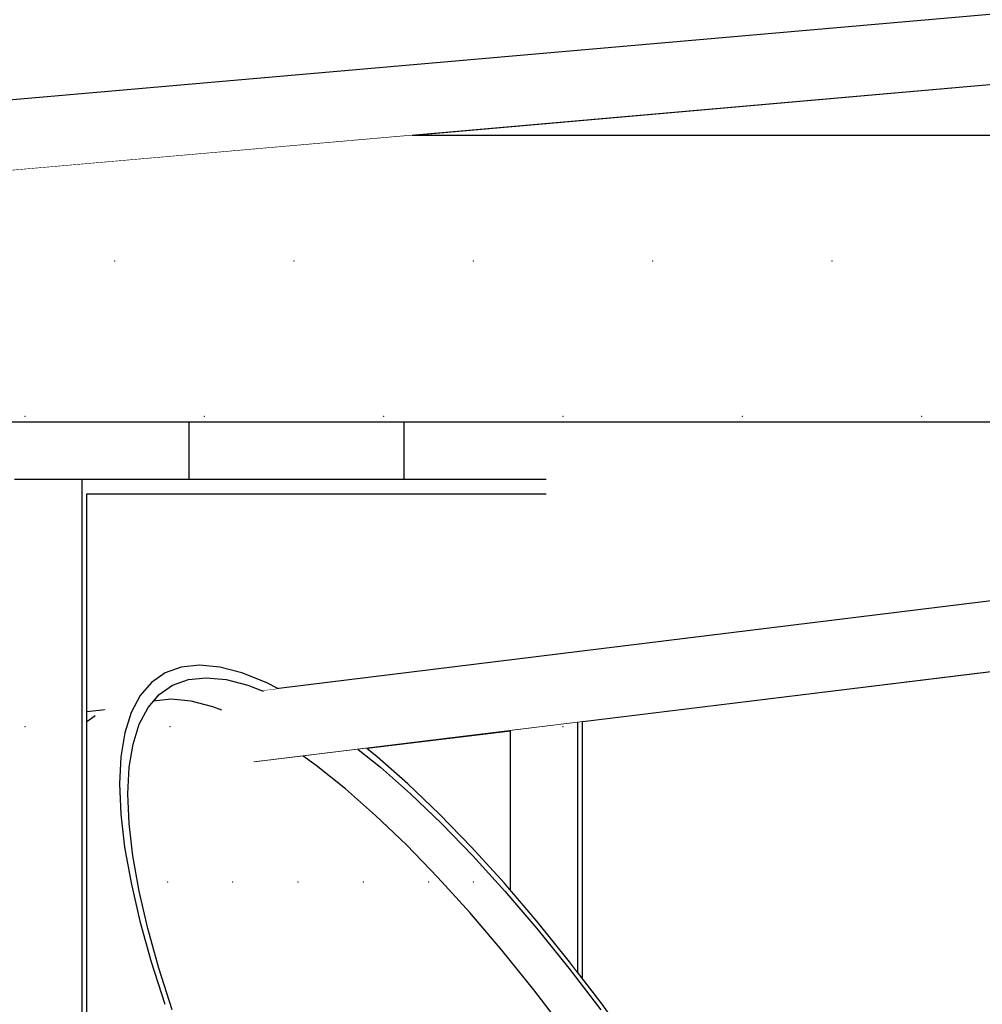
# Model space of a CAD drawing. Header units: millimetres. Extents: x 1798021 to 1815325, y -2500 to 6534.
# Tile 68 of 98: x 1809124 to 1809258, y 5309 to 5446. Entities that reach past the tile are written whole.
import ezdxf

# ---------------------------------------------------------------- set-up
doc = ezdxf.new("R2010")
doc.units = ezdxf.units.MM
doc.header["$MEASUREMENT"] = 0
doc.linetypes.add('Wipeout_Contour', pattern=[1000, 0, -1000])
for name, color, linetype in [('3 - SVĚTLA.3D', 7, 'Continuous'), ('4 - PRVKY KLEMPÍŘSKÉ.3D', 7, 'Continuous'), ('4 - PRVKY ZÁMEČNICKÉ.3D', 7, 'Continuous'), ('4 - STŘEŠNÍ KRYTINA.3D', 7, 'Continuous'), ('Nové_4 - ZDIVO - STĚNY NENOSNÉ.3D', 7, 'Continuous'), ('Nové_Výplně - Povrchové', 7, 'Continuous'), ('Výplně - Povrchové', 7, 'Continuous')]:
    doc.layers.add(name, color=color, linetype=linetype)

# ---------------------------------------------------------------- blocks, each defined once
blk = doc.blocks.new('Řez_7', base_point=(1118812.4, 0))
at = {"color": 254, "linetype": 'Wipeout_Contour', "lineweight": 0, "ltscale": 7229953.461336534}
blk.add_wipeout([(1803497.14, 5177.86), (1803497.08, 5177.77), (1811462.68, 5874.67), (1811462.64, 5874.75)], dxfattribs=at).dxf.layer = 'Výplně - Povrchové'
blk = doc.blocks.new('Řez_16', base_point=(1118812.4, 0))
at = {"color": 254, "linetype": 'Wipeout_Contour', "lineweight": 0, "ltscale": 19901942.34752116}
blk.add_wipeout([(1809394.5, 5371.95), (1809202.61, 5348.39), (1809202.61, 5312.6), (1809205.35, 5309.01), (1809209.83, 5302.83), (1809214.22, 5296.45), (1809218.5, 5289.91), (1809222.64, 5283.24), (1809226.3, 5277.02), (1809363.32, 5298.72), (1809394.5, 5322.22)], dxfattribs=at).dxf.layer = 'Výplně - Povrchové'
at = {"color": 254, "linetype": 'Wipeout_Contour', "lineweight": 0, "ltscale": 14473533.91846271}
blk.add_wipeout([(1809172.56, 5344.7), (1809174.02, 5343.53), (1809178.3, 5339.75), (1809182.69, 5335.54), (1809187.17, 5330.93), (1809191.7, 5325.94), (1809192.53, 5324.96), (1809192.53, 5347.15)], dxfattribs=at).dxf.layer = 'Výplně - Povrchové'
blk = doc.blocks.new('Řez_18', base_point=(1118812.4, 0))
at = {"color": 254, "linetype": 'Wipeout_Contour', "lineweight": 0, "ltscale": 5430291.78047535}
blk.add_wipeout([(1811299.28, 5615.7), (1809178.87, 5430.19), (1809788.41, 5430.19)], dxfattribs=at).dxf.layer = 'Výplně - Povrchové'
at = {"color": 254, "linetype": 'Wipeout_Contour', "lineweight": 0, "ltscale": 25300871.52538005}
blk.add_wipeout([(1805417.15, 5101.08), (1806042.58, 5101.08), (1806042.58, 5061.08), (1805762.58, 5061.08), (1805762.58, 5053.08), (1805786.86, 5053.08), (1805786.86, 5013.21), (1805887.71, 4951.25), (1809123.44, 5348.54), (1809123.44, 5382.19), (1809147.73, 5382.19), (1809147.73, 5390.19), (1808867.73, 5390.19), (1808867.73, 5402.97)], dxfattribs=at).dxf.layer = 'Výplně - Povrchové'
at = {"color": 254, "linetype": 'Wipeout_Contour', "lineweight": 0, "ltscale": 34375457.13644267}
blk.add_wipeout([(1809133.52, 5380.19), (1809133.52, 5349.78), (1809136.1, 5350.1), (1809144.45, 5355.23), (1809146.69, 5356.03), (1809149.22, 5356.29), (1809152.05, 5356.03), (1809155.15, 5355.23), (1809158.51, 5353.9), (1809160.16, 5353.05), (1809394.5, 5381.83), (1809394.5, 5382.19), (1809397.48, 5382.19), (1809447.73, 5388.36), (1809447.73, 5390.19), (1809177.73, 5390.19), (1809177.73, 5382.19), (1809197.54, 5382.19), (1809197.54, 5380.19)], dxfattribs=at).dxf.layer = 'Výplně - Povrchové'
at = {"color": 254, "linetype": 'Wipeout_Contour', "lineweight": 0, "ltscale": 10855462.83852828}
blk.add_wipeout([(1809152.36, 5350.02), (1809156.81, 5342.77), (1809394.5, 5371.95), (1809394.5, 5381.83), (1809158.03, 5352.79), (1809158.09, 5352.68)], dxfattribs=at).dxf.layer = 'Výplně - Povrchové'
at = {"color": 254, "linetype": 'Wipeout_Contour', "lineweight": 0, "ltscale": 7236570.024459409}
blk.add_wipeout([(1809136.1, 5350.1), (1809133.52, 5349.78), (1809133.52, 5348.42), (1809134.69, 5349.23)], dxfattribs=at).dxf.layer = 'Výplně - Povrchové'
at = {"layer": '4 - PRVKY ZÁMEČNICKÉ.3D', "color": 181, "linetype": 'Continuous', "lineweight": 30, "true_color": 0x9e3eff}
for p, q in [((1809394.5, 5381.83), (1809158.03, 5352.79)), ((1809394.5, 5371.95), (1809156.81, 5342.77)), ((1809136.1, 5350.1), (1809133.52, 5349.78))]:
    blk.add_line(p, q, dxfattribs=at)
blk = doc.blocks.new('Řez_20', base_point=(1118812.4, 0))
at = {"color": 254, "linetype": 'Wipeout_Contour', "lineweight": 0, "ltscale": 412533108.0059386}
blk.add_wipeout([(1800920.22, 500), (1804497.49, 500), (1804497.49, 2600), (1805397.49, 2600), (1805397.49, 500), (1806676.49, 500), (1806676.49, 502.46), (1806976.49, 502.46), (1806976.49, 500), (1809927.49, 500), (1809927.49, 2600), (1810827.49, 2600), (1810827.49, 500), (1812755.49, 500), (1812755.49, 2087.56), (1811335.88, 5601.22), (1810067.73, 5400.37), (1810067.73, 5390.19), (1810003.47, 5390.19), (1809952.96, 5382.19), (1809956.06, 5382.19), (1809956.06, 5304.84), (1809959.69, 5298.21), (1809962.99, 5291.1), (1809965.82, 5283.8), (1809968.14, 5276.36), (1809969.95, 5268.83), (1809971.23, 5261.25), (1809971.98, 5253.67), (1809972.19, 5246.14), (1809971.86, 5238.7), (1809970.99, 5231.4), (1809969.59, 5224.29), (1809967.67, 5217.4), (1809965.23, 5210.78), (1809962.3, 5204.47), (1809958.89, 5198.52), (1809955.02, 5192.95), (1809950.71, 5187.8), (1809946, 5183.11), (1809940.91, 5178.89), (1809935.48, 5175.19), (1809929.73, 5172.01), (1809923.93, 5168.9), (1809923.73, 5168.82), (1809922.48, 5168.13), (1809834.1, 5120.76), (1809834.07, 5120.75), (1809833.86, 5120.63), (1809832.89, 5120.12), (1809826.87, 5117.49), (1809820.6, 5115.43), (1809814.13, 5113.95), (1809807.49, 5113.06), (1809800.74, 5112.76), (1809793.9, 5113.06), (1809787.03, 5113.95), (1809780.16, 5115.43), (1809773.34, 5117.49), (1809766.61, 5120.12), (1809760.01, 5123.29), (1809753.58, 5127), (1809747.36, 5131.21), (1809741.39, 5135.91), (1809735.71, 5141.06), (1809730.35, 5146.63), (1809725.34, 5152.58), (1809720.72, 5158.89), (1809716.51, 5165.5), (1809712.74, 5172.39), (1809709.43, 5179.51), (1809706.61, 5186.81), (1809704.28, 5194.25), (1809702.48, 5201.78), (1809701.19, 5209.36), (1809700.45, 5216.94), (1809700.24, 5224.47), (1809700.57, 5231.91), (1809701.43, 5239.21), (1809702.83, 5246.32), (1809704.76, 5253.21), (1809707.19, 5259.83), (1809710.13, 5266.13), (1809713.54, 5272.09), (1809717.41, 5277.66), (1809721.71, 5282.81), (1809726.42, 5287.5), (1809731.51, 5291.72), (1809736.95, 5295.42), (1809742.7, 5298.6), (1809743.66, 5299.11), (1809743.7, 5299.13), (1809743.91, 5299.24), (1809774.39, 5315.58), (1809774.39, 5353.91), (1809533.29, 5315.72), (1809533.29, 5305.87), (1809535.67, 5302.83), (1809540.24, 5296.45), (1809544.51, 5289.91), (1809548.44, 5283.24), (1809552.02, 5276.49), (1809555.22, 5269.69), (1809558.03, 5262.9), (1809560.42, 5256.14), (1809562.39, 5249.47), (1809563.91, 5242.93), (1809564.99, 5236.55), (1809565.61, 5230.37), (1809565.77, 5224.44), (1809565.46, 5218.79), (1809564.7, 5213.45), (1809563.48, 5208.45), (1809561.82, 5203.84), (1809559.72, 5199.63), (1809557.19, 5195.85), (1809554.26, 5192.53), (1809550.93, 5189.68), (1809542.97, 5183.68), (1809542.04, 5183.09), (1809540.98, 5182.18), (1809419.57, 5090.68), (1809419.42, 5090.58), (1809419.24, 5090.43), (1809417.92, 5089.43), (1809414.22, 5087.08), (1809410.18, 5085.23), (1809405.82, 5083.91), (1809401.16, 5083.11), (1809396.23, 5082.84), (1809391.07, 5083.11), (1809385.71, 5083.91), (1809380.17, 5085.23), (1809374.5, 5087.08), (1809368.72, 5089.43), (1809362.88, 5092.28), (1809357, 5095.6), (1809351.14, 5099.38), (1809345.31, 5103.59), (1809339.56, 5108.2), (1809333.93, 5113.2), (1809328.44, 5118.54), (1809323.14, 5124.19), (1809318.05, 5130.12), (1809313.2, 5136.3), (1809308.63, 5142.68), (1809304.37, 5149.22), (1809300.44, 5155.89), (1809296.86, 5162.65), (1809293.65, 5169.44), (1809290.85, 5176.24), (1809288.45, 5182.99), (1809286.49, 5189.66), (1809284.96, 5196.2), (1809283.89, 5202.58), (1809283.27, 5208.76), (1809283.11, 5214.69), (1809283.42, 5220.35), (1809284.18, 5225.69), (1809285.4, 5230.68), (1809287.06, 5235.29), (1809289.16, 5239.5), (1809291.69, 5243.28), (1809294.62, 5246.6), (1809297.95, 5249.45), (1809299.27, 5250.45), (1809299.43, 5250.55), (1809299.6, 5250.7), (1809346.65, 5286.16), (1809231.35, 5267.9), (1809233.99, 5262.9), (1809237.34, 5256.14), (1809240.43, 5249.47), (1809243.26, 5242.93), (1809245.79, 5236.55), (1809248.01, 5230.37), (1809249.92, 5224.44), (1809251.5, 5218.79), (1809252.73, 5213.45), (1809253.62, 5208.45), (1809254.15, 5203.84), (1809254.32, 5199.63), (1809254.14, 5195.85), (1809253.6, 5192.53), (1809252.71, 5189.68), (1809251.46, 5187.33), (1809249.88, 5185.48), (1809247.97, 5184.16), (1809238.2, 5178.16), (1809237.63, 5177.95), (1809235.76, 5176.66), (1809086.83, 5085.16), (1809086.74, 5085.12), (1809086.43, 5084.91), (1809084.8, 5083.91), (1809082.57, 5083.11), (1809080.03, 5082.84), (1809077.2, 5083.11), (1809074.1, 5083.91), (1809070.74, 5085.23), (1809067.16, 5087.08), (1809063.36, 5089.43), (1809059.38, 5092.28), (1809055.23, 5095.6), (1809050.95, 5099.38), (1809046.56, 5103.59), (1809042.08, 5108.2), (1809037.55, 5113.2), (1809032.99, 5118.54), (1809028.43, 5124.19), (1809023.9, 5130.12), (1809019.42, 5136.3), (1809015.03, 5142.68), (1809010.75, 5149.22), (1809006.61, 5155.89), (1809002.63, 5162.65), (1808998.84, 5169.44), (1808995.26, 5176.24), (1808991.91, 5182.99), (1808988.82, 5189.66), (1808986, 5196.2), (1808983.46, 5202.58), (1808981.24, 5208.76), (1808979.33, 5214.69), (1808977.76, 5220.35), (1808976.52, 5225.69), (1808976.2, 5227.49), (1803604.58, 4376.71)], dxfattribs=at).dxf.layer = 'Nové_Výplně - Povrchové'
blk = doc.blocks.new('Řez_56', base_point=(1118812.4, 0))
at = {"color": 254, "linetype": 'Wipeout_Contour', "lineweight": 0, "ltscale": 10844884.70980289}
blk.add_wipeout([(1803582.48, 5031.92), (1803573.7, 5017.57), (1803606.61, 4952.52), (1811334.5, 5628.62), (1811372.6, 5699.87), (1811367.29, 5713)], dxfattribs=at).dxf.layer = 'Výplně - Povrchové'
at = {"color": 254, "linetype": 'Wipeout_Contour', "lineweight": 0, "ltscale": 7229912.499028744}
blk.add_wipeout([(1811334.5, 5628.62), (1803606.61, 4952.52), (1803611.38, 4943.1), (1811328.98, 5618.3)], dxfattribs=at).dxf.layer = 'Výplně - Povrchové'
at = {"layer": '4 - PRVKY ZÁMEČNICKÉ.3D', "color": 181, "linetype": 'Continuous', "lineweight": 30, "true_color": 0x9e3eff}
for p, q in [((1811334.5, 5628.62), (1803606.61, 4952.52)), ((1811328.98, 5618.3), (1803611.38, 4943.1))]:
    blk.add_line(p, q, dxfattribs=at)
blk = doc.blocks.new('Řez_62', base_point=(1118812.4, 0))
at = {"color": 254, "linetype": 'Wipeout_Contour', "lineweight": 0, "ltscale": 9047090.438772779}
blk.add_wipeout([(1808867.73, 5390.19), (1810067.73, 5390.19), (1810067.73, 5430.19), (1809178.87, 5430.19), (1808867.73, 5402.97)], dxfattribs=at).dxf.layer = 'Výplně - Povrchové'
at = {"color": 254, "linetype": 'Wipeout_Contour', "lineweight": 0, "ltscale": 9045728.861737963}
blk.add_wipeout([(1809133.52, 5348.36), (1809142.54, 5353.9), (1809144.45, 5355.23), (1809134.69, 5349.23), (1809133.52, 5348.42)], dxfattribs=at).dxf.layer = 'Výplně - Povrchové'
at = {"color": 254, "linetype": 'Wipeout_Contour', "lineweight": 0, "ltscale": 5427521.634575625}
blk.add_wipeout([(1809163.7, 5343.61), (1809165.52, 5342.31), (1809168.62, 5344.22)], dxfattribs=at).dxf.layer = 'Výplně - Povrchové'
at = {"layer": '3 - SVĚTLA.3D', "color": 181, "linetype": 'Continuous', "lineweight": 30, "true_color": 0x9e3eff}
blk.add_line((1810067.73, 5430.19), (1809178.87, 5430.19), dxfattribs=at)
at = {"layer": '3 - SVĚTLA.3D', "color": 7, "linetype": 'Continuous', "lineweight": 0}
for p in [(1809137.4, 5412.66), (1809162.4, 5412.66), (1809187.4, 5412.66), (1809212.4, 5412.66), (1809237.4, 5412.66), (1809124.9, 5391.01), (1809149.9, 5391.01), (1809174.9, 5391.01), (1809199.9, 5391.01), (1809224.9, 5391.01), (1809249.9, 5391.01)]:
    blk.add_point(p, dxfattribs=at)
at = {"color": 254, "linetype": 'Wipeout_Contour', "lineweight": 0, "ltscale": 7236582.364857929}
blk.add_wipeout([(1809133.52, 5348.36), (1809133.52, 5347.49), (1809140.96, 5352.06), (1809142.54, 5353.9)], dxfattribs=at).dxf.layer = 'Výplně - Povrchové'
at = {"color": 254, "linetype": 'Wipeout_Contour', "lineweight": 0, "ltscale": 9045889.013930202}
blk.add_wipeout([(1809165.52, 5342.31), (1809169.58, 5339.06), (1809174.46, 5342.06), (1809171.35, 5344.55), (1809168.62, 5344.22)], dxfattribs=at).dxf.layer = 'Výplně - Povrchové'
at = {"color": 254, "linetype": 'Wipeout_Contour', "lineweight": 0, "ltscale": 7236611.61164758}
blk.add_wipeout([(1809143.61, 5352.22), (1809142.86, 5351.34), (1809147.68, 5354.3), (1809145.49, 5353.52)], dxfattribs=at).dxf.layer = 'Výplně - Povrchové'
at = {"color": 254, "linetype": 'Wipeout_Contour', "lineweight": 0, "ltscale": 7236579.510891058}
blk.add_wipeout([(1809140.96, 5352.06), (1809133.52, 5347.49), (1809133.52, 5345.9), (1809139.71, 5349.7)], dxfattribs=at).dxf.layer = 'Výplně - Povrchové'
at = {"color": 254, "linetype": 'Wipeout_Contour', "lineweight": 0, "ltscale": 7236727.986406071}
blk.add_wipeout([(1809174.46, 5342.06), (1809169.58, 5339.06), (1809173.78, 5335.35), (1809178.66, 5338.35)], dxfattribs=at).dxf.layer = 'Výplně - Povrchové'
at = {"color": 254, "linetype": 'Wipeout_Contour', "lineweight": 0, "ltscale": 9045768.902179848}
blk.add_wipeout([(1809142.83, 5351.3), (1809145.28, 5351.56), (1809150.16, 5354.56), (1809147.68, 5354.3), (1809142.86, 5351.34)], dxfattribs=at).dxf.layer = 'Výplně - Povrchové'
at = {"color": 254, "linetype": 'Wipeout_Contour', "lineweight": 0, "ltscale": 7236577.324470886}
blk.add_wipeout([(1809139.71, 5349.7), (1809133.52, 5345.9), (1809133.52, 5343.6), (1809138.82, 5346.86)], dxfattribs=at).dxf.layer = 'Výplně - Povrchové'
at = {"color": 254, "linetype": 'Wipeout_Contour', "lineweight": 0, "ltscale": 7236744.944167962}
blk.add_wipeout([(1809173.78, 5335.35), (1809178.08, 5331.23), (1809182.96, 5334.23), (1809178.66, 5338.35)], dxfattribs=at).dxf.layer = 'Výplně - Povrchové'
at = {"color": 254, "linetype": 'Wipeout_Contour', "lineweight": 0, "ltscale": 7236628.111573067}
blk.add_wipeout([(1809145.28, 5351.56), (1809148.05, 5351.3), (1809152.94, 5354.3), (1809150.16, 5354.56)], dxfattribs=at).dxf.layer = 'Výplně - Povrchové'
at = {"color": 254, "linetype": 'Wipeout_Contour', "lineweight": 0, "ltscale": 7236575.813509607}
blk.add_wipeout([(1809133.52, 5343.6), (1809133.52, 5340.61), (1809138.28, 5343.53), (1809138.82, 5346.86)], dxfattribs=at).dxf.layer = 'Výplně - Povrchové'
at = {"color": 254, "linetype": 'Wipeout_Contour', "lineweight": 0, "ltscale": 7236762.276837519}
blk.add_wipeout([(1809178.08, 5331.23), (1809182.47, 5326.7), (1809187.35, 5329.7), (1809182.96, 5334.23)], dxfattribs=at).dxf.layer = 'Výplně - Povrchové'
at = {"color": 254, "linetype": 'Wipeout_Contour', "lineweight": 0, "ltscale": 7236639.725851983}
blk.add_wipeout([(1809148.05, 5351.3), (1809151.09, 5350.52), (1809155.97, 5353.52), (1809152.94, 5354.3)], dxfattribs=at).dxf.layer = 'Výplně - Povrchové'
at = {"color": 254, "linetype": 'Wipeout_Contour', "lineweight": 0, "ltscale": 7236574.985668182}
blk.add_wipeout([(1809138.28, 5343.53), (1809133.52, 5340.61), (1809133.52, 5336.95), (1809138.09, 5339.75)], dxfattribs=at).dxf.layer = 'Výplně - Povrchové'
at = {"color": 254, "linetype": 'Wipeout_Contour', "lineweight": 0, "ltscale": 7236779.877563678}
blk.add_wipeout([(1809182.47, 5326.7), (1809186.91, 5321.81), (1809191.79, 5324.81), (1809187.35, 5329.7)], dxfattribs=at).dxf.layer = 'Výplně - Povrchové'
at = {"color": 254, "linetype": 'Wipeout_Contour', "lineweight": 0, "ltscale": 7236649.300737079}
blk.add_wipeout([(1809151.09, 5350.52), (1809152.36, 5350.02), (1809158.09, 5352.68), (1809155.97, 5353.52)], dxfattribs=at).dxf.layer = 'Výplně - Povrchové'
at = {"color": 254, "linetype": 'Wipeout_Contour', "lineweight": 0, "ltscale": 7236574.928614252}
blk.add_wipeout([(1809133.52, 5332.63), (1809138.27, 5335.54), (1809138.09, 5339.75), (1809133.52, 5336.95)], dxfattribs=at).dxf.layer = 'Výplně - Povrchové'
at = {"color": 254, "linetype": 'Wipeout_Contour', "lineweight": 0, "ltscale": 7236797.637846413}
blk.add_wipeout([(1809186.91, 5321.81), (1809191.38, 5316.58), (1809196.26, 5319.58), (1809191.79, 5324.81)], dxfattribs=at).dxf.layer = 'Výplně - Povrchové'
at = {"color": 254, "linetype": 'Wipeout_Contour', "lineweight": 0, "ltscale": 7236575.646514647}
blk.add_wipeout([(1809133.52, 5332.63), (1809133.52, 5327.69), (1809138.8, 5330.93), (1809138.27, 5335.54)], dxfattribs=at).dxf.layer = 'Výplně - Povrchové'
at = {"color": 254, "linetype": 'Wipeout_Contour', "lineweight": 0, "ltscale": 7236815.448200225}
blk.add_wipeout([(1809196.26, 5319.58), (1809191.38, 5316.58), (1809195.85, 5311.04), (1809200.73, 5314.04)], dxfattribs=at).dxf.layer = 'Výplně - Povrchové'
at = {"color": 254, "linetype": 'Wipeout_Contour', "lineweight": 0, "ltscale": 7236577.048649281}
blk.add_wipeout([(1809133.52, 5322.15), (1809139.69, 5325.94), (1809138.8, 5330.93), (1809133.52, 5327.69)], dxfattribs=at).dxf.layer = 'Výplně - Povrchové'
at = {"color": 254, "linetype": 'Wipeout_Contour', "lineweight": 0, "ltscale": 7236833.19882713}
blk.add_wipeout([(1809195.85, 5311.04), (1809200.29, 5305.22), (1809205.17, 5308.22), (1809200.73, 5314.04)], dxfattribs=at).dxf.layer = 'Výplně - Povrchové'
at = {"color": 254, "linetype": 'Wipeout_Contour', "lineweight": 0, "ltscale": 7236579.127887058}
blk.add_wipeout([(1809133.52, 5322.15), (1809133.52, 5316.05), (1809140.92, 5320.6), (1809139.69, 5325.94)], dxfattribs=at).dxf.layer = 'Výplně - Povrchové'
at = {"color": 254, "linetype": 'Wipeout_Contour', "lineweight": 0, "ltscale": 7236581.876961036}
blk.add_wipeout([(1809133.52, 5316.05), (1809133.52, 5309.43), (1809142.5, 5314.94), (1809140.92, 5320.6)], dxfattribs=at).dxf.layer = 'Výplně - Povrchové'
at = {"color": 254, "linetype": 'Wipeout_Contour', "lineweight": 0, "ltscale": 9045728.104402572}
blk.add_wipeout([(1809142.5, 5314.94), (1809133.52, 5309.43), (1809133.52, 5306.48), (1809134.64, 5303.01), (1809144.4, 5309.01)], dxfattribs=at).dxf.layer = 'Výplně - Povrchové'
at = {"color": 254, "linetype": 'Wipeout_Contour', "lineweight": 0, "ltscale": 7236543.827150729}
blk.add_wipeout([(1809123.44, 5252.19), (1809132.84, 5252.19), (1809132.84, 5382.19), (1809123.44, 5382.19)], dxfattribs=at).dxf.layer = 'Výplně - Povrchové'
at = {"color": 254, "linetype": 'Wipeout_Contour', "lineweight": 0, "ltscale": 285854268.6733965}
blk.add_wipeout([(1809138.09, 5339.75), (1809138.27, 5335.54), (1809138.8, 5330.93), (1809139.69, 5325.94), (1809140.92, 5320.6), (1809142.5, 5314.94), (1809144.4, 5309.01), (1809146.63, 5302.83), (1809149.16, 5296.45), (1809151.98, 5289.91), (1809155.08, 5283.24), (1809158.43, 5276.49), (1809162.01, 5269.69), (1809165.8, 5262.9), (1809169.78, 5256.14), (1809173.92, 5249.47), (1809178.2, 5242.93), (1809182.59, 5236.55), (1809187.07, 5230.37), (1809191.6, 5224.44), (1809196.16, 5218.79), (1809200.72, 5213.45), (1809205.25, 5208.45), (1809209.72, 5203.84), (1809214.12, 5199.63), (1809218.4, 5195.85), (1809222.55, 5192.53), (1809226.53, 5189.68), (1809230.33, 5187.33), (1809233.91, 5185.48), (1809237.27, 5184.16), (1809240.37, 5183.36), (1809243.19, 5183.09), (1809245.73, 5183.36), (1809247.97, 5184.16), (1809249.88, 5185.48), (1809251.46, 5187.33), (1809252.71, 5189.68), (1809253.6, 5192.53), (1809254.14, 5195.85), (1809254.32, 5199.63), (1809254.15, 5203.84), (1809253.62, 5208.45), (1809252.73, 5213.45), (1809251.5, 5218.79), (1809249.92, 5224.44), (1809248.01, 5230.37), (1809245.79, 5236.55), (1809243.26, 5242.93), (1809240.43, 5249.47), (1809237.34, 5256.14), (1809233.99, 5262.9), (1809230.41, 5269.69), (1809226.62, 5276.49), (1809222.64, 5283.24), (1809218.5, 5289.91), (1809214.22, 5296.45), (1809209.83, 5302.83), (1809205.35, 5309.01), (1809200.82, 5314.94), (1809196.26, 5320.6), (1809191.7, 5325.94), (1809187.17, 5330.93), (1809182.69, 5335.54), (1809178.3, 5339.75), (1809174.02, 5343.53), (1809172.56, 5344.7), (1809171.35, 5344.55), (1809174.46, 5342.06), (1809178.66, 5338.35), (1809182.96, 5334.23), (1809187.35, 5329.7), (1809191.79, 5324.81), (1809196.26, 5319.58), (1809200.73, 5314.04), (1809205.17, 5308.22), (1809209.56, 5302.17), (1809213.86, 5295.92), (1809218.05, 5289.5), (1809222.11, 5282.97), (1809226.01, 5276.35), (1809229.73, 5269.69), (1809233.24, 5263.03), (1809236.52, 5256.41), (1809239.55, 5249.88), (1809242.32, 5243.47), (1809244.8, 5237.21), (1809246.98, 5231.16), (1809248.85, 5225.35), (1809250.39, 5219.81), (1809251.6, 5214.57), (1809252.47, 5209.68), (1809252.99, 5205.16), (1809253.16, 5201.03), (1809252.98, 5197.33), (1809252.45, 5194.07), (1809251.58, 5191.28), (1809250.36, 5188.97), (1809248.81, 5187.17), (1809246.93, 5185.87), (1809244.74, 5185.08), (1809242.25, 5184.82), (1809239.48, 5185.08), (1809236.44, 5185.87), (1809233.16, 5187.17), (1809229.64, 5188.97), (1809225.92, 5191.28), (1809222.02, 5194.07), (1809217.96, 5197.33), (1809213.76, 5201.03), (1809209.45, 5205.16), (1809205.07, 5209.68), (1809200.63, 5214.57), (1809196.16, 5219.81), (1809191.69, 5225.35), (1809187.25, 5231.16), (1809182.86, 5237.21), (1809178.56, 5243.47), (1809174.37, 5249.88), (1809170.31, 5256.41), (1809166.41, 5263.03), (1809162.69, 5269.69), (1809159.18, 5276.35), (1809155.9, 5282.97), (1809152.87, 5289.5), (1809150.1, 5295.92), (1809147.62, 5302.17), (1809145.44, 5308.22), (1809143.57, 5314.04), (1809142.03, 5319.58), (1809140.82, 5324.81), (1809139.95, 5329.7), (1809139.43, 5334.23), (1809139.26, 5338.35), (1809139.44, 5342.06), (1809139.97, 5345.31), (1809140.84, 5348.1), (1809142.06, 5350.41), (1809143.61, 5352.22), (1809145.49, 5353.52), (1809147.68, 5354.3), (1809150.16, 5354.56), (1809152.94, 5354.3), (1809155.97, 5353.52), (1809158.09, 5352.68), (1809158.03, 5352.79), (1809160.16, 5353.05), (1809158.51, 5353.9), (1809155.15, 5355.23), (1809152.05, 5356.03), (1809149.22, 5356.29), (1809146.69, 5356.03), (1809144.45, 5355.23), (1809142.54, 5353.9), (1809140.96, 5352.06), (1809139.71, 5349.7), (1809138.82, 5346.86), (1809138.28, 5343.53)], dxfattribs=at).dxf.layer = 'Výplně - Povrchové'
at = {"layer": '3 - SVĚTLA.3D', "color": 7, "linetype": 'Continuous', "lineweight": 0}
blk.add_point((1809124.9, 5347.71), dxfattribs=at)
at = {"color": 254, "linetype": 'Wipeout_Contour', "lineweight": 0, "ltscale": 137499308.336579}
blk.add_wipeout([(1809139.44, 5342.06), (1809139.26, 5338.35), (1809139.43, 5334.23), (1809139.95, 5329.7), (1809140.82, 5324.81), (1809142.03, 5319.58), (1809143.57, 5314.04), (1809145.44, 5308.22), (1809147.62, 5302.17), (1809150.1, 5295.92), (1809152.87, 5289.5), (1809155.9, 5282.97), (1809159.18, 5276.35), (1809162.69, 5269.69), (1809166.41, 5263.03), (1809170.31, 5256.41), (1809174.37, 5249.88), (1809178.56, 5243.47), (1809182.86, 5237.21), (1809187.25, 5231.16), (1809191.69, 5225.35), (1809196.16, 5219.81), (1809200.63, 5214.57), (1809205.07, 5209.68), (1809209.45, 5205.16), (1809213.76, 5201.03), (1809217.96, 5197.33), (1809222.02, 5194.07), (1809225.92, 5191.28), (1809229.64, 5188.97), (1809233.16, 5187.17), (1809236.44, 5185.87), (1809239.48, 5185.08), (1809242.25, 5184.82), (1809244.71, 5185.08), (1809245.48, 5185.97), (1809246.69, 5188.28), (1809247.57, 5191.07), (1809248.1, 5194.33), (1809248.28, 5198.03), (1809248.11, 5202.16), (1809247.59, 5206.68), (1809246.72, 5211.57), (1809245.51, 5216.81), (1809243.96, 5222.35), (1809242.1, 5228.16), (1809239.91, 5234.21), (1809237.43, 5240.47), (1809234.67, 5246.88), (1809231.63, 5253.41), (1809228.35, 5260.03), (1809224.84, 5266.69), (1809221.13, 5273.35), (1809217.23, 5279.97), (1809213.17, 5286.5), (1809208.98, 5292.92), (1809204.67, 5299.17), (1809200.29, 5305.22), (1809195.85, 5311.04), (1809191.38, 5316.58), (1809186.91, 5321.81), (1809182.47, 5326.7), (1809178.08, 5331.23), (1809173.78, 5335.35), (1809169.58, 5339.06), (1809165.52, 5342.31), (1809163.7, 5343.61), (1809156.81, 5342.77), (1809152.36, 5350.02), (1809151.09, 5350.52), (1809148.05, 5351.3), (1809145.28, 5351.56), (1809142.83, 5351.3), (1809142.06, 5350.41), (1809140.84, 5348.1), (1809139.97, 5345.31)], dxfattribs=at).dxf.layer = 'Výplně - Povrchové'
at = {"layer": '3 - SVĚTLA.3D', "color": 181, "linetype": 'Continuous', "lineweight": 30, "true_color": 0x9e3eff}
blk.add_line((1809209.83, 5302.83), (1809205.35, 5309.01), dxfattribs=at)
at = {"color": 254, "linetype": 'Wipeout_Contour', "lineweight": 0, "ltscale": 12664435.74922724}
blk.add_wipeout([(1809201.93, 5348.31), (1809192.53, 5347.15), (1809192.53, 5324.96), (1809194.87, 5322.22), (1809196.26, 5320.6), (1809200.82, 5314.94), (1809201.93, 5313.49)], dxfattribs=at).dxf.layer = 'Výplně - Povrchové'
at = {"layer": '3 - SVĚTLA.3D', "color": 7, "linetype": 'Continuous', "lineweight": 0}
blk.add_point((1809199.9, 5347.71), dxfattribs=at)
at = {"color": 254, "linetype": 'Wipeout_Contour', "lineweight": 0, "ltscale": 10854976.04123363}
blk.add_wipeout([(1809197.54, 5382.19), (1809132.84, 5382.19), (1809132.84, 5252.19), (1809133.52, 5252.19), (1809133.52, 5380.19), (1809197.54, 5380.19)], dxfattribs=at).dxf.layer = 'Výplně - Povrchové'
at = {"color": 254, "linetype": 'Wipeout_Contour', "lineweight": 0, "ltscale": 7236840.494787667}
blk.add_wipeout([(1809201.93, 5313.49), (1809202.61, 5312.6), (1809202.61, 5348.39), (1809201.93, 5348.31)], dxfattribs=at).dxf.layer = 'Výplně - Povrchové'
at = {"layer": '3 - SVĚTLA.3D', "color": 181, "linetype": 'Continuous', "lineweight": 30, "true_color": 0x9e3eff}
for p, q in [((1809132.84, 5382.19), (1809123.44, 5382.19)), ((1809132.84, 5382.19), (1809132.84, 5252.19)), ((1809133.52, 5252.19), (1809133.52, 5380.19)), ((1809133.52, 5380.19), (1809197.54, 5380.19)), ((1809146.69, 5356.03), (1809144.45, 5355.23)), ((1809149.22, 5356.29), (1809146.69, 5356.03)), ((1809152.05, 5356.03), (1809149.22, 5356.29)), ((1809155.15, 5355.23), (1809152.05, 5356.03)), ((1809144.45, 5355.23), (1809142.54, 5353.9)), ((1809147.68, 5354.3), (1809150.16, 5354.56)), ((1809150.16, 5354.56), (1809152.94, 5354.3)), ((1809158.51, 5353.9), (1809155.15, 5355.23)), ((1809142.54, 5353.9), (1809140.96, 5352.06)), ((1809143.61, 5352.22), (1809145.49, 5353.52)), ((1809145.49, 5353.52), (1809147.68, 5354.3)), ((1809152.94, 5354.3), (1809155.97, 5353.52)), ((1809155.97, 5353.52), (1809158.09, 5352.68)), ((1809160.16, 5353.05), (1809158.51, 5353.9)), ((1809140.96, 5352.06), (1809139.71, 5349.7)), ((1809142.06, 5350.41), (1809143.61, 5352.22)), ((1809140.84, 5348.1), (1809142.06, 5350.41)), ((1809145.28, 5351.56), (1809142.83, 5351.3)), ((1809148.05, 5351.3), (1809145.28, 5351.56)), ((1809151.09, 5350.52), (1809148.05, 5351.3)), ((1809152.36, 5350.02), (1809151.09, 5350.52)), ((1809134.69, 5349.23), (1809133.52, 5348.42)), ((1809139.71, 5349.7), (1809138.82, 5346.86)), ((1809139.97, 5345.31), (1809140.84, 5348.1)), ((1809201.93, 5348.31), (1809201.93, 5313.49)), ((1809202.61, 5312.6), (1809202.61, 5348.39)), ((1809138.82, 5346.86), (1809138.28, 5343.53)), ((1809192.53, 5347.15), (1809192.53, 5324.96)), ((1809139.44, 5342.06), (1809139.97, 5345.31)), ((1809138.28, 5343.53), (1809138.09, 5339.75)), ((1809165.52, 5342.31), (1809163.7, 5343.61)), ((1809171.35, 5344.55), (1809174.46, 5342.06)), ((1809174.02, 5343.53), (1809172.56, 5344.7)), ((1809178.3, 5339.75), (1809174.02, 5343.53)), ((1809139.26, 5338.35), (1809139.44, 5342.06)), ((1809169.58, 5339.06), (1809165.52, 5342.31)), ((1809174.46, 5342.06), (1809178.66, 5338.35)), ((1809138.09, 5339.75), (1809138.27, 5335.54)), ((1809182.69, 5335.54), (1809178.3, 5339.75)), ((1809139.43, 5334.23), (1809139.26, 5338.35)), ((1809173.78, 5335.35), (1809169.58, 5339.06)), ((1809178.66, 5338.35), (1809182.96, 5334.23)), ((1809138.27, 5335.54), (1809138.8, 5330.93)), ((1809178.08, 5331.23), (1809173.78, 5335.35)), ((1809187.17, 5330.93), (1809182.69, 5335.54)), ((1809139.95, 5329.7), (1809139.43, 5334.23)), ((1809182.96, 5334.23), (1809187.35, 5329.7)), ((1809182.47, 5326.7), (1809178.08, 5331.23)), ((1809138.8, 5330.93), (1809139.69, 5325.94)), ((1809140.82, 5324.81), (1809139.95, 5329.7)), ((1809191.7, 5325.94), (1809187.17, 5330.93)), ((1809187.35, 5329.7), (1809191.79, 5324.81)), ((1809139.69, 5325.94), (1809140.92, 5320.6)), ((1809186.91, 5321.81), (1809182.47, 5326.7)), ((1809196.26, 5320.6), (1809191.7, 5325.94)), ((1809142.03, 5319.58), (1809140.82, 5324.81)), ((1809191.79, 5324.81), (1809196.26, 5319.58)), ((1809191.38, 5316.58), (1809186.91, 5321.81)), ((1809140.92, 5320.6), (1809142.5, 5314.94)), ((1809200.82, 5314.94), (1809196.26, 5320.6)), ((1809143.57, 5314.04), (1809142.03, 5319.58)), ((1809196.26, 5319.58), (1809200.73, 5314.04)), ((1809195.85, 5311.04), (1809191.38, 5316.58)), ((1809142.5, 5314.94), (1809144.4, 5309.01)), ((1809205.35, 5309.01), (1809200.82, 5314.94)), ((1809145.44, 5308.22), (1809143.57, 5314.04)), ((1809200.73, 5314.04), (1809205.17, 5308.22)), ((1809200.29, 5305.22), (1809195.85, 5311.04))]:
    blk.add_line(p, q, dxfattribs=at)
at = {"layer": '3 - SVĚTLA.3D', "color": 7, "linetype": 'Continuous', "lineweight": 0}
for p in [(1809145.13, 5347.71), (1809144.78, 5326.06), (1809153.88, 5326.06), (1809162.98, 5326.06), (1809172.08, 5326.06), (1809181.18, 5326.06), (1809187.4, 5326.06)]:
    blk.add_point(p, dxfattribs=at)
at = {"color": 254, "linetype": 'Wipeout_Contour', "lineweight": 0, "ltscale": 7236682.976404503}
blk.add_wipeout([(1809177.73, 5390.19), (1809147.73, 5390.19), (1809147.73, 5382.19), (1809177.73, 5382.19)], dxfattribs=at).dxf.layer = 'Výplně - Povrchové'
at = {"layer": '3 - SVĚTLA.3D', "color": 181, "linetype": 'Continuous', "lineweight": 30, "true_color": 0x9e3eff}
for p, q in [((1810067.73, 5390.19), (1808867.73, 5390.19)), ((1809147.73, 5390.19), (1809147.73, 5382.19)), ((1809177.73, 5390.19), (1809177.73, 5382.19)), ((1809165.91, 5382.19), (1809132.84, 5382.19)), ((1809177.73, 5382.19), (1809165.91, 5382.19)), ((1809197.54, 5382.19), (1809177.73, 5382.19))]:
    blk.add_line(p, q, dxfattribs=at)
blk = doc.blocks.new('Řez_91', base_point=(1118812.4, 0))
at = {"color": 254, "linetype": 'Wipeout_Contour', "lineweight": 0, "ltscale": 7229986.043024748}
blk.add_wipeout([(1811602.93, 6103.97), (1803372.41, 5383.89), (1803383.67, 5365.7), (1811590.51, 6083.71)], dxfattribs=at).dxf.layer = 'Výplně - Povrchové'
at = {"color": 254, "linetype": 'Wipeout_Contour', "lineweight": 0, "ltscale": 7229987.363650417}
blk.add_wipeout([(1803372.07, 5384.44), (1803372.41, 5383.89), (1811602.93, 6103.97), (1811603.3, 6104.58)], dxfattribs=at).dxf.layer = 'Výplně - Povrchové'
at = {"color": 254, "linetype": 'Wipeout_Contour', "lineweight": 0, "ltscale": 7229988.715095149}
blk.add_wipeout([(1811610.01, 6115.53), (1803365.99, 5394.27), (1803366.63, 5393.23), (1811609.31, 6114.37)], dxfattribs=at).dxf.layer = 'Výplně - Povrchové'
at = {"color": 254, "linetype": 'Wipeout_Contour', "lineweight": 0, "ltscale": 7229988.342971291}
blk.add_wipeout([(1803366.63, 5393.23), (1803369.26, 5388.99), (1811606.41, 6109.65), (1811609.31, 6114.37)], dxfattribs=at).dxf.layer = 'Výplně - Povrchové'
at = {"color": 254, "linetype": 'Wipeout_Contour', "lineweight": 0, "ltscale": 7229987.723203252}
blk.add_wipeout([(1803369.26, 5388.99), (1803372.07, 5384.44), (1811603.3, 6104.58), (1811606.41, 6109.65)], dxfattribs=at).dxf.layer = 'Výplně - Povrchové'

msp = doc.modelspace()

# ---------------------------------------------------------------- block references
at = {"layer": '4 - STŘEŠNÍ KRYTINA.3D', "lineweight": 0}
msp.add_blockref('Řez_7', (1118812.4, 0), dxfattribs=at)

# ---------------------------------------------------------------- next in the draw order: block references
at = {"layer": '4 - PRVKY ZÁMEČNICKÉ.3D', "lineweight": 0}
msp.add_blockref('Řez_16', (1118812.4, 0), dxfattribs=at)

# ---------------------------------------------------------------- next in the draw order: block references
msp.add_blockref('Řez_18', (1118812.4, 0), dxfattribs=at)

# ---------------------------------------------------------------- next in the draw order: block references
at = {"layer": 'Nové_4 - ZDIVO - STĚNY NENOSNÉ.3D', "lineweight": 0}
msp.add_blockref('Řez_20', (1118812.4, 0), dxfattribs=at)

# ---------------------------------------------------------------- next in the draw order: block references
at = {"layer": '4 - PRVKY ZÁMEČNICKÉ.3D', "lineweight": 0}
msp.add_blockref('Řez_56', (1118812.4, 0), dxfattribs=at)

# ---------------------------------------------------------------- next in the draw order: block references
at = {"layer": '3 - SVĚTLA.3D', "lineweight": 0}
msp.add_blockref('Řez_62', (1118812.4, 0), dxfattribs=at)

# ---------------------------------------------------------------- next in the draw order: block references
at = {"layer": '4 - PRVKY KLEMPÍŘSKÉ.3D', "lineweight": 0}
msp.add_blockref('Řez_91', (1118812.4, 0), dxfattribs=at)

doc.saveas('drawing.dxf')
